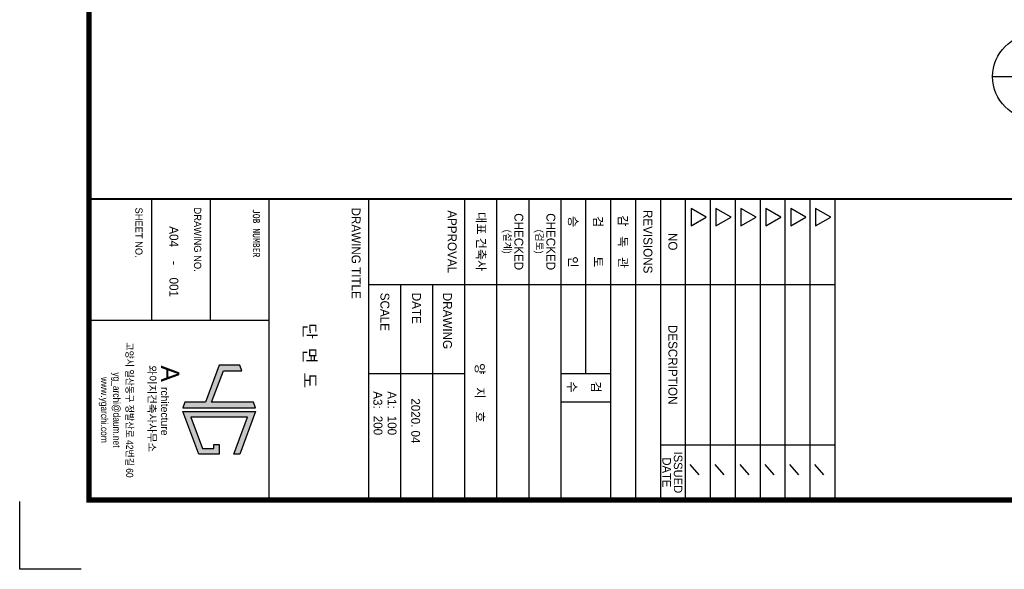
# Model space of a CAD drawing. Header units: millimetres. Extents: x 3445018 to 4174071, y -6064565 to -5122887.
# Tile 74 of 192: x 3669471 to 3697134, y -5475593 to -5460159. Entities that reach past the tile are written whole.
import ezdxf
from ezdxf.enums import TextEntityAlignment as Align

# ---------------------------------------------------------------- set-up
doc = ezdxf.new("R2010")
doc.units = ezdxf.units.MM
doc.header["$MEASUREMENT"] = 0
doc.layers.get('0').update_dxf_attribs({"linetype": 'CONTINUOUS'})
for name, color, linetype in [('0-TEX(타이틀)', 2, 'CONTINUOUS'), ('3', 3, 'CONTINUOUS'), ('A_GE_FORM', 7, 'CONTINUOUS'), ('A_GE_TEXT', 3, 'CONTINUOUS'), ('SY', 1, 'CONTINUOUS')]:
    doc.layers.add(name, color=color, linetype=linetype)
doc.styles.add('굴림', font='txt')
doc.styles.add('나눔고딕', font='txt')
doc.styles.add('돋움', font='txt')
doc.styles.add('스타일1', font='HYWULM.TTF')

# ---------------------------------------------------------------- blocks, each defined once
blk = doc.blocks.new('werwwerw')
at = {"true_color": 0xf50000}
h = blk.add_hatch(color=1, dxfattribs=at)
h.dxf.hatch_style = 1
h.paths.add_polyline_path([(1770.34, 1804.71), (1770.34, 1809.72), (1768.84, 1809.16), (1768.84, 1803.61), (1778.84, 1799.9), (1778.84, 1794.35), (1780.34, 1793.79), (1780.34, 1813.42), (1778.84, 1812.87), (1778.84, 1801.5)])
h.paths.add_polyline_path([(1782.84, 1811.27), (1792.84, 1807.56), (1792.84, 1809.16), (1781.34, 1813.42), (1781.34, 1793.79), (1792.84, 1798.05), (1792.84, 1803.61), (1790.24, 1803.61), (1790.24, 1802.11), (1791.34, 1802.11), (1791.34, 1799.09), (1782.84, 1795.95)])
at = {"color": 1, "true_color": 0xf50000}
for points in [[(1770.34, 1809.72), (1768.84, 1809.16), (1768.84, 1803.61), (1778.84, 1799.9), (1778.84, 1794.35), (1780.34, 1793.79), (1780.34, 1813.42), (1778.84, 1812.87), (1778.84, 1801.5), (1770.34, 1804.71), (1770.34, 1809.72), (1768.84, 1809.16)], [(1790.24, 1803.61), (1792.84, 1803.61), (1792.84, 1798.05), (1781.34, 1793.79), (1781.34, 1813.42), (1792.84, 1809.16), (1792.84, 1807.56), (1782.84, 1811.27), (1782.84, 1795.95), (1791.34, 1799.09), (1791.34, 1802.11), (1790.24, 1802.11), (1790.24, 1802.11), (1790.24, 1803.61)]]:
    blk.add_lwpolyline(points, dxfattribs=at)
at = {"color": 1, "true_color": 0xf50000, "insert": (1768.9, 1792.85), "char_height": 5, "attachment_point": 1}
blk.add_mtext_dynamic_manual_height_columns('{\\fBroadway|b0|i0|c0|p82;A}', width=3.0726, gutter_width=12.5, heights=[0], dxfattribs=at)
at = {"insert": (1774.73, 1789.95), "char_height": 2.1, "attachment_point": 1}
blk.add_mtext_dynamic_manual_height_columns('{\\fBroadway|b0|i0|c0|p82;rchitecture}', width=17.5999, gutter_width=12.5, heights=[0], dxfattribs=at)
blk = doc.blocks.new('sheet _서영')
at = {"layer": 'A_GE_FORM', "color": 161}
for p, q in [((-361952.99, -1058829.43), (-361868.89, -1058829.43)), ((-361928.99, -1058960.43), (-361928.99, -1058829.43)), ((-361883.91, -1058878.43), (-361883.91, -1058829.43)), ((-361875.5, -1058832.51), (-361878.46, -1058835.03)), ((-361952.99, -1058836.43), (-361868.89, -1058836.43)), ((-361875.5, -1058839.51), (-361878.46, -1058842.03)), ((-361952.99, -1058843.43), (-361868.89, -1058843.43)), ((-361875.5, -1058846.51), (-361878.46, -1058849.03)), ((-361952.99, -1058850.43), (-361868.89, -1058850.43)), ((-361875.5, -1058853.51), (-361878.46, -1058856.03)), ((-361952.99, -1058857.43), (-361868.89, -1058857.43)), ((-361875.5, -1058860.51), (-361878.46, -1058863.03)), ((-361952.99, -1058864.43), (-361868.89, -1058864.43)), ((-361875.5, -1058867.51), (-361878.46, -1058870.03)), ((-361952.99, -1058871.43), (-361868.89, -1058871.43)), ((-361952.99, -1058878.43), (-361868.49, -1058878.43)), ((-361952.99, -1058885.43), (-361868.49, -1058885.43)), ((-361952.99, -1058892.43), (-361868.49, -1058892.43)), ((-361903.99, -1058906.43), (-361903.99, -1058892.43)), ((-361895.99, -1058906.43), (-361895.99, -1058892.43)), ((-361952.99, -1058899.43), (-361903.99, -1058899.43)), ((-361952.99, -1058906.43), (-361868.49, -1058906.43)), ((-361952.99, -1058915.43), (-361868.49, -1058915.43)), ((-361952.99, -1058924.43), (-361868.49, -1058924.43)), ((-361952.99, -1058933.43), (-361868.49, -1058933.43)), ((-361903.99, -1058960.43), (-361903.99, -1058933.43)), ((-361928.99, -1058942.43), (-361868.49, -1058942.43)), ((-361928.99, -1058951.43), (-361868.49, -1058951.43)), ((-361952.99, -1058960.43), (-361868.49, -1058960.43)), ((-361952.99, -1058988.43), (-361868.49, -1058988.43)), ((-361918.99, -1059038.93), (-361918.99, -1058988.43)), ((-361952.99, -1059004.93), (-361918.99, -1059004.93)), ((-361952.99, -1059021.43), (-361918.99, -1059021.43))]:
    blk.add_line(p, q, dxfattribs=at)
at = {"layer": 'A_GE_FORM'}
for p, q in [((-361848.99, -1059041.18), (-361848.99, -1059058.43)), ((-361848.99, -1059058.43), (-361867.99, -1059058.43))]:
    blk.add_line(p, q, dxfattribs=at)
at = {"layer": 'A_GE_FORM', "const_width": 1.5}
blk.add_lwpolyline([(-361868.49, -1059038.93), (-362670.49, -1059038.93), (-362670.49, -1058483.93), (-361868.49, -1058483.93)], close=True, dxfattribs=at)
at = {"layer": 'A_GE_FORM', "const_width": 0.6}
blk.add_lwpolyline([(-361952.99, -1059038.93), (-361952.99, -1058483.93)], dxfattribs=at)
at = {"layer": 'A_GE_FORM', "color": 7}
for points in [[(-361947.88, -1058830.55), (-361950.34, -1058834.82), (-361945.41, -1058834.82)], [(-361947.88, -1058837.55), (-361950.34, -1058841.82), (-361945.41, -1058841.82)], [(-361947.88, -1058844.55), (-361950.34, -1058848.82), (-361945.41, -1058848.82)], [(-361947.88, -1058851.55), (-361950.34, -1058855.82), (-361945.41, -1058855.82)], [(-361947.88, -1058858.55), (-361950.34, -1058862.82), (-361945.41, -1058862.82)], [(-361947.88, -1058865.55), (-361950.34, -1058869.82), (-361945.41, -1058869.82)]]:
    blk.add_lwpolyline(points, close=True, dxfattribs=at)
at = {"xscale": 1.04, "yscale": 1.04, "zscale": 1.04}
blk.add_blockref('werwwerw', (-363745.9, -1060878.12), dxfattribs=at)
at = {"insert": (-361906.28, -1059020.17), "char_height": 2.16, "attachment_point": 1, "line_spacing_factor": 0.9, "style": '스타일1'}
blk.add_mtext_dynamic_manual_height_columns('{\\f이사만루체 Medium|b0|i0|c129|p2;와이지건축사사무소}', width=30.417, gutter_width=10, heights=[0], dxfattribs=at)
at = {"layer": 'A_GE_TEXT'}
for s, height, style, p in [('ISSUED', 2.4, '돋움', (-361876.2, -1058873.45)), ('NO', 2.5, '돋움', (-361940.99, -1058874.93)), ('DESCRIPTION', 2.5, '돋움', (-361906.45, -1058874.93)), ('DATE', 2.4, '돋움', (-361876.2, -1058876.65)), ('REVISIONS', 2.5, '돋움', (-361940.99, -1058881.93)), ('감   독   관', 2.5, '돋움', (-361940.99, -1058888.93)), ('검         토', 2.5, '돋움', (-361940.99, -1058895.93)), ('승         인', 2.5, '돋움', (-361940.99, -1058902.93)), ('CHECKED', 2.5, '돋움', (-361940.99, -1058909.21)), ('(검토)', 2, '돋움', (-361940.99, -1058912.39)), ('CHECKED', 2.5, '돋움', (-361940.99, -1058918.21)), ('(설계)', 2, '돋움', (-361940.99, -1058921.39)), ('대표 건축사', 2.5, '돋움', (-361940.99, -1058928.78)), ('APPROVAL', 2.5, '돋움', (-361940.99, -1058936.93)), ('-', 2.5, '나눔고딕', (-361934.99, -1059014.93))]:
    blk.add_text(s, height=height, dxfattribs=dict(at, style=style)).set_placement(p, align=Align.MIDDLE_CENTER)
at = {"layer": 'A_GE_TEXT', "style": '돋움'}
for s, p in [('검', (-361901.77, -1058897.75)), ('수', (-361901.77, -1058904.47))]:
    blk.add_text(s, height=2.5, dxfattribs=at).set_placement(p)
at = {"layer": 'A_GE_TEXT'}
for s, height, style, p in [('DRAWING', 2.5, '돋움', (-361926.65, -1058938.25)), ('DATE', 2.5, '돋움', (-361926.65, -1058946.92)), ('A1:', 2.5, '돋움', (-361898.99, -1058953.83)), ('SCALE', 2.5, '돋움', (-361926.65, -1058955.83)), ('A3:', 2.5, '돋움', (-361898.99, -1058957.83)), ('DRAWING TITLE', 2.5, '돋움', (-361950.58, -1058963.93)), ('JOB NUMBER', 2, '나눔고딕', (-361950.2, -1058991.93)), ('DRAWING NO.', 2, '돋움', (-361950.59, -1059008.43)), ('SHEET NO.', 2, '돋움', (-361950.59, -1059024.93))]:
    blk.add_text(s, height=height, dxfattribs=dict(at, style=style)).set_placement(p, align=Align.MIDDLE_LEFT)
at = {"layer": 'A_GE_TEXT', "style": '돋움', "width": 0.9}
for s, p in [('고양시 일산동구 정발산로 42번길 60', (-361893.74, -1059027.54)), ('yg_archi@daum.net', (-361893.74, -1059031.18)), ('www.ygarchi.com', (-361893.74, -1059034.62))]:
    blk.add_text(s, height=2, dxfattribs=at).set_placement(p, align=Align.MIDDLE_CENTER)

msp = doc.modelspace()

# ---------------------------------------------------------------- linework, layer by layer
at = {"layer": 'SY'}
msp.add_line((3696805.515, -5461758.39), (3707708.991, -5461758.39), dxfattribs=at)
msp.add_circle((3698005.515, -5461758.39), 1200, dxfattribs=at)

# ---------------------------------------------------------------- block references
at = {"layer": '3', "xscale": 100, "yscale": 100, "zscale": 100, "rotation": 270}
msp.add_blockref('sheet _서영', (109575314.9, -41660492.378), dxfattribs=at)

# ---------------------------------------------------------------- texts
at = {"layer": '0-TEX(타이틀)', "style": '굴림'}
for s, height, p in [('A04', 250, (3673804.429, -5466542.662)), ('001', 250, (3673804.429, -5467946.182)), ('양    지    호', 250, (3682403.398, -5471472.816)), ('2020. 04', 248.6667, (3680596.233, -5472058.843)), ('200', 248.6667, (3679538.819, -5471824.843)), ('100', 248.6667, (3679933.017, -5471824.843))]:
    msp.add_text(s, height=height, rotation=270, dxfattribs=at).set_placement(p, align=Align.MIDDLE_RIGHT)
msp.add_text('단  면  도', height=350, rotation=270, dxfattribs=at).set_placement((3677623.911, -5469594.99), align=Align.MIDDLE_CENTER)

doc.saveas('drawing.dxf')
